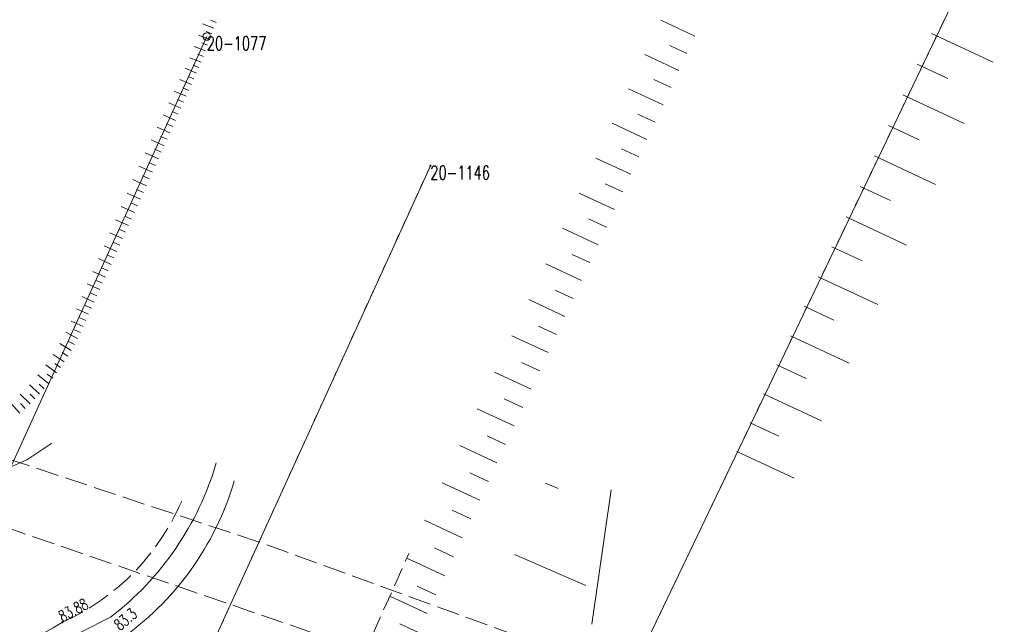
# Model space of a CAD drawing. Header units: metres. Extents: x 7505752 to 7507120, y 5839999 to 5840598.
# Tile 9 of 35: x 7506075 to 7506140, y 5840436 to 5840476. Entities that reach past the tile are written whole.
import ezdxf
from ezdxf.enums import TextEntityAlignment as Align

# ---------------------------------------------------------------- set-up
doc = ezdxf.new("R2010")
doc.units = ezdxf.units.M
for name, pattern in [('2_1', [0]), ('2_OTKJ', [2, 1.5, -0.5]), ('2_OTKR', [0]), ('2_OTRK', [1.75, 1.25, -0.5]), ('4_SULL', [0]), ('4_SUPP_P', [2, 1.5, -0.5]), ('GDE', [0]), ('GUZ', [1, 0.5, -0.5])]:
    doc.linetypes.add(name, pattern=pattern)
doc.layers.get('0').update_dxf_attribs({"color": 250, "linetype": 'CONTINUOUS', "lineweight": 100})
for name, color, linetype, lineweight in [('Dzialki', 7, 'GDE', 18), ('Numery_punktow', 7, 'CONTINUOUS', 9), ('OTK_L_0', 7, '2_OTKJ', 18), ('OTK_L_5', 7, 'CONTINUOUS', 18), ('OTR_L_1', 7, '2_OTRK', 18), ('OTR_T_0', 7, 'CONTINUOUS', 18), ('OTR_T_1', 7, 'CONTINUOUS', 18), ('Punkty', 7, 'CONTINUOUS', 18), ('SUL_L_0', 7, '4_SULL', 18)]:
    doc.layers.add(name, color=color, linetype=linetype, lineweight=lineweight)
doc.layers.add('P_SUGP_L_0', color=52, linetype='4_SUPP_P', lineweight=18, true_color=0xbfbf00)
doc.layers.add('Uzytki', color=96, linetype='GUZ', lineweight=18, true_color=0x008000)
doc.styles.get("Standard").update_dxf_attribs({"font": 'Simplex.SHX', "width": 0.75})

# ---------------------------------------------------------------- blocks, each defined once
blk = doc.blocks.new('GRO')
at = {"linetype": 'CONTINUOUS'}
blk.add_circle((0, 0), 0.045, dxfattribs=at)
blk = doc.blocks.new('GRT')
at = {"linetype": 'CONTINUOUS'}
blk.add_circle((0, 0), 0.25, dxfattribs=at)
blk = doc.blocks.new('2_OTRS')
at = {"linetype": 'CONTINUOUS'}
blk.add_circle((0, 0), 0.045, dxfattribs=at)

msp = doc.modelspace()

# ---------------------------------------------------------------- linework, layer by layer
at = {"layer": 'Dzialki'}
for p, q in [((7506166.37, 5840539.39), (7506107.43, 5840416.36)), ((7506087.14, 5840474.74), (7506071.09, 5840439.53)), ((7506101.93, 5840466.2), (7506084.5, 5840427.97))]:
    msp.add_line(p, q, dxfattribs=at)
at = {"layer": 'OTK_L_0', "linetype": '2_OTKJ'}
for centre, radius, start, end in [((7506071.2, 5840450.218), 15.565, 294.2793, 337.69136), ((7506066.379, 5840454.075), 21.25, 271.16287, 301.87478)]:
    msp.add_arc(centre, radius, start, end, dxfattribs=at)
at = {"layer": 'OTK_L_5', "linetype": '2_OTKR'}
msp.add_line((7506080.77, 5840436.36), (7506073.66, 5840432.8), dxfattribs=at)
for centre, radius, start, end in [((7506068.722, 5840452.124), 19.841, 307.38797, 343.74278), ((7506070.353, 5840450.812), 19.383, 304.56391, 343.72503)]:
    msp.add_arc(centre, radius, start, end, dxfattribs=at)
at = {"layer": 'OTR_L_1', "linetype": '2_1'}
for p, q in [((7506087.615, 5840475.298), (7506086.868, 5840475.575)), ((7506087.753, 5840475.671), (7506087.38, 5840475.81)), ((7506119.427, 5840474.753), (7506117.169, 5840475.816)), ((7506087.338, 5840474.551), (7506086.589, 5840474.829)), ((7506087.476, 5840474.925), (7506087.103, 5840475.064)), ((7506135.08, 5840474.948), (7506139.154, 5840473.039)), ((7506087.06, 5840473.802), (7506086.31, 5840474.08)), ((7506087.199, 5840474.177), (7506086.824, 5840474.316)), ((7506118.896, 5840473.624), (7506117.768, 5840474.148)), ((7506086.921, 5840473.427), (7506086.546, 5840473.567)), ((7506118.373, 5840472.495), (7506116.107, 5840473.547)), ((7506086.782, 5840473.052), (7506086.03, 5840473.331)), ((7506086.621, 5840472.685), (7506086.251, 5840472.849)), ((7506134.129, 5840472.917), (7506136.161, 5840471.967)), ((7506086.457, 5840472.315), (7506085.708, 5840472.648)), ((7506086.29, 5840471.94), (7506085.911, 5840472.109)), ((7506086.122, 5840471.562), (7506085.356, 5840471.902)), ((7506117.847, 5840471.363), (7506116.71, 5840471.89)), ((7506085.779, 5840470.791), (7506084.995, 5840471.139)), ((7506085.952, 5840471.178), (7506085.564, 5840471.351)), ((7506117.319, 5840470.226), (7506115.037, 5840471.285)), ((7506133.182, 5840470.889), (7506137.236, 5840468.996)), ((7506085.429, 5840470.003), (7506084.627, 5840470.359)), ((7506085.605, 5840470.399), (7506085.209, 5840470.575)), ((7506085.07, 5840469.196), (7506084.25, 5840469.561)), ((7506085.251, 5840469.601), (7506084.845, 5840469.782)), ((7506116.79, 5840469.085), (7506115.644, 5840469.616)), ((7506084.888, 5840468.785), (7506084.473, 5840468.97)), ((7506116.258, 5840467.939), (7506113.958, 5840469.006)), ((7506132.238, 5840468.867), (7506134.26, 5840467.923)), ((7506084.704, 5840468.37), (7506083.864, 5840468.744)), ((7506084.328, 5840467.526), (7506083.469, 5840467.908)), ((7506084.517, 5840467.951), (7506084.092, 5840468.139)), ((7506083.944, 5840466.662), (7506083.065, 5840467.053)), ((7506084.137, 5840467.096), (7506083.703, 5840467.289)), ((7506115.724, 5840466.789), (7506114.57, 5840467.325)), ((7506083.749, 5840466.222), (7506083.304, 5840466.42)), ((7506115.189, 5840465.635), (7506112.872, 5840466.71)), ((7506131.296, 5840466.85), (7506135.33, 5840464.966)), ((7506083.55, 5840465.778), (7506082.653, 5840466.181)), ((7506083.148, 5840464.883), (7506082.258, 5840465.283)), ((7506083.349, 5840465.33), (7506082.902, 5840465.531)), ((7506114.651, 5840464.476), (7506113.488, 5840465.016)), ((7506082.749, 5840463.996), (7506081.868, 5840464.391)), ((7506082.948, 5840464.438), (7506082.505, 5840464.637)), ((7506114.111, 5840463.313), (7506111.777, 5840464.397)), ((7506130.356, 5840464.838), (7506132.368, 5840463.899)), ((7506082.552, 5840463.555), (7506082.113, 5840463.752)), ((7506082.355, 5840463.117), (7506081.482, 5840463.509)), ((7506081.964, 5840462.246), (7506081.1, 5840462.634)), ((7506082.159, 5840462.68), (7506081.725, 5840462.875)), ((7506113.569, 5840462.146), (7506112.398, 5840462.69)), ((7506129.42, 5840462.833), (7506133.43, 5840460.96)), ((7506081.577, 5840461.384), (7506080.721, 5840461.768)), ((7506081.77, 5840461.814), (7506081.34, 5840462.007)), ((7506113.026, 5840460.974), (7506110.673, 5840462.066)), ((7506081.385, 5840460.956), (7506080.959, 5840461.147)), ((7506081.193, 5840460.53), (7506080.346, 5840460.911)), ((7506112.48, 5840459.798), (7506111.299, 5840460.346)), ((7506128.49, 5840460.843), (7506130.48, 5840459.914)), ((7506080.814, 5840459.685), (7506079.974, 5840460.062)), ((7506081.003, 5840460.106), (7506080.581, 5840460.296)), ((7506111.932, 5840458.617), (7506109.562, 5840459.718)), ((7506080.438, 5840458.847), (7506079.606, 5840459.22)), ((7506080.625, 5840459.265), (7506080.208, 5840459.452)), ((7506080.065, 5840458.018), (7506079.242, 5840458.387)), ((7506080.251, 5840458.431), (7506079.837, 5840458.617)), ((7506127.568, 5840458.869), (7506131.519, 5840457.03)), ((7506079.88, 5840457.606), (7506079.471, 5840457.79)), ((7506111.382, 5840457.432), (7506110.192, 5840457.984)), ((7506079.696, 5840457.196), (7506078.881, 5840457.562)), ((7506110.83, 5840456.243), (7506108.441, 5840457.351)), ((7506079.331, 5840456.383), (7506078.524, 5840456.745)), ((7506079.513, 5840456.788), (7506079.108, 5840456.971)), ((7506126.657, 5840456.911), (7506128.615, 5840455.999)), ((7506078.975, 5840455.575), (7506078.164, 5840455.922)), ((7506079.15, 5840455.979), (7506078.748, 5840456.159)), ((7506078.599, 5840454.777), (7506077.819, 5840455.193)), ((7506078.788, 5840455.175), (7506078.39, 5840455.363)), ((7506110.275, 5840455.049), (7506109.077, 5840455.605)), ((7506078.391, 5840454.387), (7506078.002, 5840454.594)), ((7506109.719, 5840453.85), (7506107.313, 5840454.967)), ((7506125.753, 5840454.969), (7506129.637, 5840453.161)), ((7506078.179, 5840454), (7506077.421, 5840454.452)), ((7506077.953, 5840453.621), (7506077.572, 5840453.848)), ((7506077.717, 5840453.246), (7506076.981, 5840453.735)), ((7506109.161, 5840452.647), (7506107.953, 5840453.207)), ((7506077.214, 5840452.515), (7506076.499, 5840453.043)), ((7506077.473, 5840452.878), (7506077.102, 5840453.124)), ((7506108.6, 5840451.439), (7506106.176, 5840452.564)), ((7506124.856, 5840453.043), (7506126.782, 5840452.147)), ((7506076.669, 5840451.807), (7506075.974, 5840452.374)), ((7506076.951, 5840452.157), (7506076.589, 5840452.423)), ((7506076.082, 5840451.125), (7506075.409, 5840451.731)), ((7506076.385, 5840451.461), (7506076.049, 5840451.763)), ((7506075.454, 5840450.47), (7506074.803, 5840451.116)), ((7506075.775, 5840450.793), (7506075.452, 5840451.113)), ((7506108.038, 5840450.227), (7506106.821, 5840450.792)), ((7506123.964, 5840451.127), (7506127.797, 5840449.343)), ((7506074.785, 5840449.844), (7506074.157, 5840450.53)), ((7506075.123, 5840450.153), (7506074.813, 5840450.492)), ((7506107.473, 5840449.01), (7506105.03, 5840450.144)), ((7506123.076, 5840449.219), (7506124.984, 5840448.331)), ((7506106.906, 5840447.789), (7506105.68, 5840448.358)), ((7506106.337, 5840446.562), (7506103.876, 5840447.705)), ((7506122.192, 5840447.32), (7506125.991, 5840445.551)), ((7506105.766, 5840445.332), (7506104.53, 5840445.905)), ((7506105.192, 5840444.096), (7506102.712, 5840445.247)), ((7506109.54, 5840445.232), (7506110.392, 5840444.862)), ((7506113.879, 5840444.783), (7506112.601, 5840435.915)), ((7506104.617, 5840442.856), (7506103.372, 5840443.434)), ((7506104.039, 5840441.612), (7506101.54, 5840442.771)), ((7506103.459, 5840440.362), (7506102.205, 5840440.944)), ((7506102.878, 5840439.108), (7506100.365, 5840440.269)), ((7506107.492, 5840440.516), (7506112.208, 5840438.468)), ((7506102.297, 5840437.851), (7506101.049, 5840438.428)), ((7506101.72, 5840436.604), (7506099.243, 5840437.749)), ((7506101.148, 5840435.365), (7506099.918, 5840435.933))]:
    msp.add_line(p, q, dxfattribs=at)
at = {"layer": 'OTR_L_1', "linetype": '2_OTRK'}
msp.add_line((7506095.996, 5840430.448), (7506100.498, 5840440.569), dxfattribs=at)
at = {"layer": 'P_SUGP_L_0', "linetype": '4_SUPP_P'}
for p, q in [((7506026.446, 5840458.593), (7506269.982, 5840374.94)), ((7506090.605, 5840441.33), (7506072.41, 5840447.36)), ((7506115.084, 5840432.443), (7506090.605, 5840441.33))]:
    msp.add_line(p, q, dxfattribs=at)
at = {"layer": 'SUL_L_0', "linetype": '4_SULL'}
for p, q in [((7506075.24, 5840446.77), (7506076.89, 5840447.86)), ((7506065.51, 5840442.52), (7506075.24, 5840446.77))]:
    msp.add_line(p, q, dxfattribs=at)
at = {"layer": 'Uzytki'}
for p, q in [((7506163.08, 5840532.55), (7506107.43, 5840416.36)), ((7506101.93, 5840466.2), (7506084.5, 5840427.97))]:
    msp.add_line(p, q, dxfattribs=at)

# ---------------------------------------------------------------- block references
at = {"layer": 'OTR_T_0'}
msp.add_blockref('2_OTRS', (7506077.6, 5840436.03), dxfattribs=at)
at = {"layer": 'Punkty'}
for name, p in [('GRT', (7506087.14, 5840474.74)), ('GRO', (7506101.93, 5840466.2))]:
    msp.add_blockref(name, p, dxfattribs=at)

# ---------------------------------------------------------------- texts
at = {"layer": 'Numery_punktow', "width": 0.7}
for s, p in [('20-1077', (7506087.14, 5840474.74)), ('20-1146', (7506101.93, 5840466.2))]:
    msp.add_text(s, height=0.9, dxfattribs=at).set_placement(p, align=Align.TOP_LEFT)
at = {"layer": 'OTR_T_0', "lineweight": 9, "width": 0.7}
msp.add_text('83.88', height=0.75, rotation=28.42218, dxfattribs=at).set_placement((7506077.6, 5840436.03))
at = {"layer": 'OTR_T_1', "lineweight": 9, "width": 0.7}
msp.add_text('83.3', height=0.75, rotation=39.68822, dxfattribs=at).set_placement((7506081.16, 5840435.73), align=Align.MIDDLE_LEFT)

doc.saveas('drawing.dxf')
